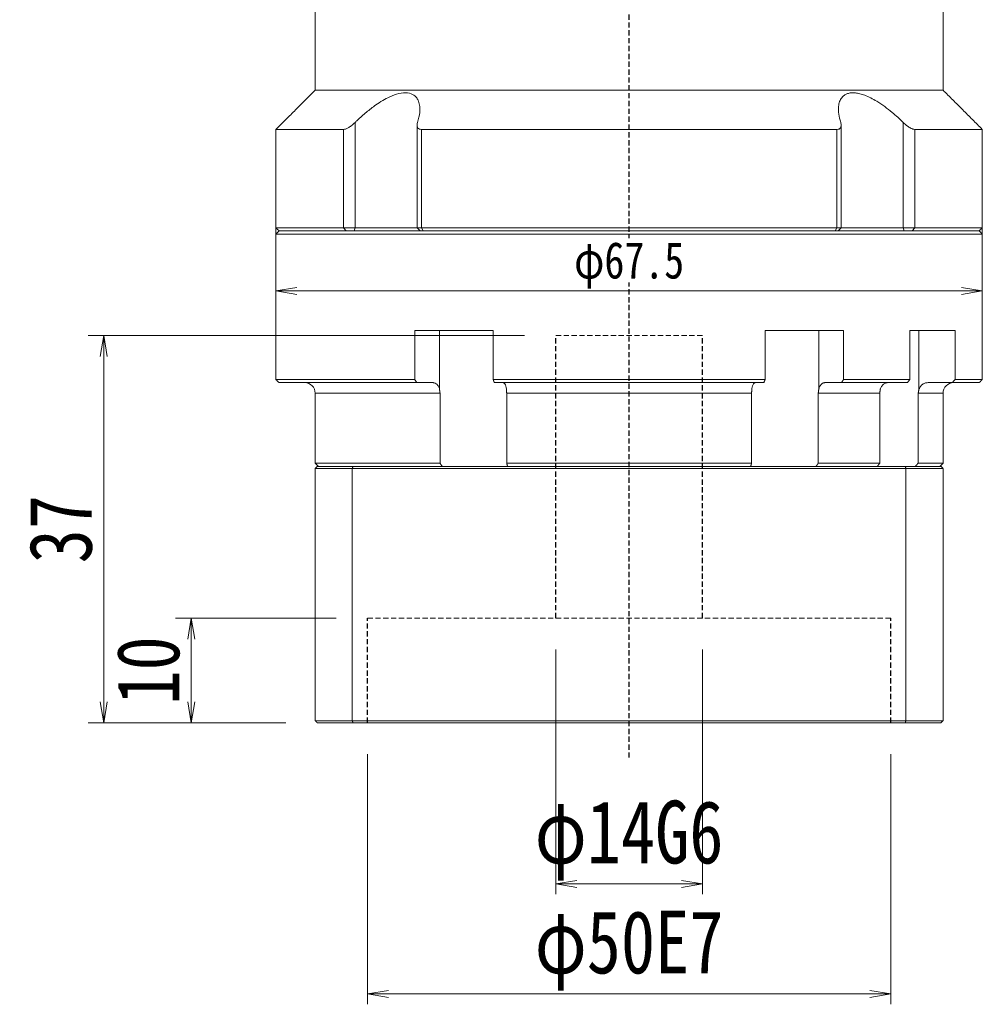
# Model space of a CAD drawing. Header units: millimetres. Extents: x -19 to 570, y -6 to 404.
# Tile 3 of 8: x 84 to 176, y 133 to 227. Entities that reach past the tile are written whole.
import ezdxf

# ---------------------------------------------------------------- set-up
doc = ezdxf.new("R2010")
doc.units = ezdxf.units.MM
doc.linetypes.add('DASHED', pattern=[0.75, 0.5, -0.25])
doc.layers.add('尺寸线层', color=3, linetype='Continuous', lineweight=18)
doc.styles.add('宋体', font='SimSun.ttf', dxfattribs={"width": 0.8})
doc.dimstyles.new('A水平标注$0', dxfattribs={"dimtxt": 3.5, "dimasz": 2, "dimexe": 1.5, "dimexo": 3, "dimgap": 1.1, "dimtad": 1, "dimtoh": 1, "dimdec": 4, "dimdsep": 46, "dimtxsty": '宋体', "dimblk": 'OPEN', "dimcen": 3, "dimclrd": 3, "dimclre": 3, "dimclrt": 6, "dimadec": 0, "dimazin": 0, "dimtm": 1e-09, "dimtfac": 1, "dimtdec": 4, "dimtix": 1, "dimtmove": 0, "dimatfit": 3, "dimldrblk": 'OPEN', "dimfxl": 0, "dimlwd": 13, "dimlwe": 13, "dimarcsym": 0})
doc.dimstyles.new('D直径标注φ25', dxfattribs={"dimtxt": 3.5, "dimasz": 2, "dimexe": 1, "dimexo": 3, "dimtad": 1, "dimtoh": 1, "dimdec": 1, "dimdsep": 46, "dimtxsty": '宋体', "dimblk": 'OPEN', "dimcen": 3, "dimclrd": 3, "dimclre": 3, "dimclrt": 130, "dimadec": 0, "dimazin": 0, "dimtm": 1e-09, "dimtfac": 1, "dimtdec": 1, "dimtmove": 0, "dimatfit": 0, "dimldrblk": 'OPEN', "dimfxl": 0, "dimlwd": 13, "dimlwe": 13, "dimarcsym": 0})

# ---------------------------------------------------------------- blocks, each defined once
blk = doc.blocks.new('_Open')
at = {"color": 0, "linetype": 'ByBlock', "lineweight": -2}
for p, q in [((-1, 0.167), (0, 0)), ((-1, -0.167), (0, 0)), ((0, 0), (-1, 0))]:
    blk.add_line(p, q, dxfattribs=at)
blk = doc.blocks.new('*D37')
at = {"layer": 'Defpoints', "color": 0, "transparency": 16777216}
for p in [(117.695, 159.985), (167.695, 159.985), (167.695, 134.084)]:
    blk.add_point(p, dxfattribs=at)
at = {"layer": '尺寸线层', "color": 3, "lineweight": 13, "transparency": 16777216}
for p, q in [((117.695, 156.985), (117.695, 133.084)), ((167.695, 156.985), (167.695, 133.084)), ((119.695, 134.084), (165.695, 134.084))]:
    blk.add_line(p, q, dxfattribs=at)
at = {"layer": '尺寸线层', "color": 3, "lineweight": 13, "transparency": 16777216, "xscale": 2, "yscale": 2, "zscale": 2, "rotation": 180}
blk.add_blockref('_Open', (117.695, 134.084), dxfattribs=at)
at = {"layer": '尺寸线层', "color": 3, "lineweight": 13, "transparency": 16777216, "xscale": 2, "yscale": 2, "zscale": 2}
blk.add_blockref('_Open', (167.695, 134.084), dxfattribs=at)
at = {"layer": '尺寸线层', "color": 130, "transparency": 16777216, "insert": (142.695, 138.218), "char_height": 6, "attachment_point": 5, "style": '宋体'}
blk.add_mtext('φ50E7', dxfattribs=at)
blk = doc.blocks.new('*D38')
at = {"layer": 'Defpoints', "color": 0, "transparency": 16777216}
for p in [(135.695, 169.985), (149.695, 169.985), (149.695, 144.593)]:
    blk.add_point(p, dxfattribs=at)
at = {"layer": '尺寸线层', "color": 3, "lineweight": 13, "transparency": 16777216}
for p, q in [((135.695, 166.985), (135.695, 143.593)), ((149.695, 166.985), (149.695, 143.593)), ((137.695, 144.593), (147.695, 144.593))]:
    blk.add_line(p, q, dxfattribs=at)
at = {"layer": '尺寸线层', "color": 3, "lineweight": 13, "transparency": 16777216, "xscale": 2, "yscale": 2, "zscale": 2, "rotation": 180}
blk.add_blockref('_Open', (135.695, 144.593), dxfattribs=at)
at = {"layer": '尺寸线层', "color": 3, "lineweight": 13, "transparency": 16777216, "xscale": 2, "yscale": 2, "zscale": 2}
blk.add_blockref('_Open', (149.695, 144.593), dxfattribs=at)
at = {"layer": '尺寸线层', "color": 130, "transparency": 16777216, "insert": (142.695, 148.727), "char_height": 6, "attachment_point": 5, "style": '宋体'}
blk.add_mtext('φ14G6', dxfattribs=at)
blk = doc.blocks.new('*D39')
at = {"layer": 'Defpoints', "color": 0, "transparency": 16777216}
for p in [(117.695, 169.985), (100.855, 159.985), (112.895, 159.985)]:
    blk.add_point(p, dxfattribs=at)
at = {"layer": '尺寸线层', "color": 3, "lineweight": 13, "transparency": 16777216}
for p, q in [((114.695, 169.985), (99.355, 169.985)), ((100.855, 167.985), (100.855, 161.985)), ((109.895, 159.985), (99.355, 159.985))]:
    blk.add_line(p, q, dxfattribs=at)
at = {"layer": '尺寸线层', "color": 3, "lineweight": 13, "transparency": 16777216, "xscale": 2, "yscale": 2, "zscale": 2}
for p, rotation in [((100.855, 169.985), 90), ((100.855, 159.985), 270)]:
    blk.add_blockref('_Open', p, dxfattribs=dict(at, rotation=rotation))
at = {"layer": '尺寸线层', "color": 6, "transparency": 16777216, "insert": (96.755, 164.985), "char_height": 6, "attachment_point": 5, "rotation": 90, "style": '宋体', "bg_fill": 3, "box_fill_scale": 1.1, "bg_fill_color": 256, "bg_fill_true_color": 13158600, "bg_fill_transparency": 0}
blk.add_mtext('10', dxfattribs=at)
blk = doc.blocks.new('*D40')
at = {"layer": 'Defpoints', "color": 0, "transparency": 16777216}
for p in [(135.695, 196.985), (92.494, 159.985), (112.895, 159.985)]:
    blk.add_point(p, dxfattribs=at)
at = {"layer": '尺寸线层', "color": 3, "lineweight": 13, "transparency": 16777216}
for p, q in [((132.695, 196.985), (90.994, 196.985)), ((92.494, 194.985), (92.494, 161.985)), ((109.895, 159.985), (90.994, 159.985))]:
    blk.add_line(p, q, dxfattribs=at)
at = {"layer": '尺寸线层', "color": 3, "lineweight": 13, "transparency": 16777216, "xscale": 2, "yscale": 2, "zscale": 2}
for p, rotation in [((92.494, 196.985), 90), ((92.494, 159.985), 270)]:
    blk.add_blockref('_Open', p, dxfattribs=dict(at, rotation=rotation))
at = {"layer": '尺寸线层', "color": 6, "transparency": 16777216, "insert": (88.394, 178.485), "char_height": 6, "attachment_point": 5, "rotation": 90, "style": '宋体', "bg_fill": 3, "box_fill_scale": 1.1, "bg_fill_color": 256, "bg_fill_true_color": 13158600, "bg_fill_transparency": 0}
blk.add_mtext('37', dxfattribs=at)
blk = doc.blocks.new('*D41')
at = {"color": 3, "lineweight": 13, "transparency": 16777216}
for p, q in [((108.945, 208.985), (108.945, 200.254)), ((176.445, 208.985), (176.445, 200.254)), ((174.445, 201.254), (110.945, 201.254))]:
    blk.add_line(p, q, dxfattribs=at)
at = {"layer": 'Defpoints', "color": 0, "transparency": 16777216}
for p in [(108.945, 211.985), (176.445, 211.985), (108.945, 201.254)]:
    blk.add_point(p, dxfattribs=at)
at = {"color": 3, "lineweight": 13, "transparency": 16777216, "xscale": 2, "yscale": 2, "zscale": 2, "rotation": 180}
blk.add_blockref('_Open', (108.945, 201.254), dxfattribs=at)
at = {"color": 3, "lineweight": 13, "transparency": 16777216, "xscale": 2, "yscale": 2, "zscale": 2}
blk.add_blockref('_Open', (176.445, 201.254), dxfattribs=at)
at = {"color": 130, "transparency": 16777216, "insert": (142.695, 203.707), "char_height": 3.5, "attachment_point": 5, "style": '宋体', "bg_fill": 3, "box_fill_scale": 1.1, "bg_fill_color": 256, "bg_fill_true_color": 13158600, "bg_fill_transparency": 0}
blk.add_mtext('φ67.5', dxfattribs=at)

msp = doc.modelspace()

# ---------------------------------------------------------------- linework, layer by layer
at = {"color": 1, "linetype": 'DASHED'}
msp.add_line((142.6951, 156.66045), (142.6951, 244.48537), dxfattribs=at)
at = {"color": 7, "linetype": 'Continuous', "lineweight": 15}
for p, q in [((172.6951, 220.43537), (112.6951, 220.43537)), ((116.51352, 207.28537), (116.51352, 217.35481)), ((168.87667, 217.35481), (168.87667, 207.28537)), ((115.40322, 216.68537), (108.9451, 216.68537)), ((115.40322, 216.68537), (115.40322, 207.28537)), ((162.54997, 216.68537), (122.84022, 216.68537)), ((122.84022, 207.28537), (122.84022, 216.68537)), ((162.54997, 216.68537), (162.54997, 207.28537)), ((176.4451, 216.68537), (169.98697, 216.68537)), ((169.98697, 207.28537), (169.98697, 216.68537)), ((115.40322, 207.28537), (108.9451, 207.28537)), ((116.51352, 207.28537), (115.40322, 207.28537)), ((115.64581, 206.98537), (115.40322, 207.28537)), ((116.42302, 206.98537), (116.51352, 207.28537)), ((122.42851, 207.28537), (116.51352, 207.28537)), ((122.84022, 207.28537), (122.42851, 207.28537)), ((162.54997, 207.28537), (122.84022, 207.28537)), ((123.01671, 206.98537), (122.84022, 207.28537)), ((162.54997, 207.28537), (162.37348, 206.98537)), ((162.96168, 207.28537), (162.54997, 207.28537)), ((168.87667, 207.28537), (162.96168, 207.28537)), ((168.87667, 207.28537), (168.96717, 206.98537)), ((169.98697, 207.28537), (168.87667, 207.28537)), ((169.98697, 207.28537), (169.74438, 206.98537)), ((176.4451, 207.28537), (169.98697, 207.28537)), ((108.9451, 206.68537), (142.6951, 206.68537)), ((109.2451, 206.98537), (115.64581, 206.98537)), ((142.6951, 206.98537), (109.2451, 206.98537)), ((123.01671, 206.98537), (162.37348, 206.98537)), ((176.1451, 206.98537), (142.6951, 206.98537)), ((142.6951, 206.68537), (176.4451, 206.68537)), ((169.74438, 206.98537), (176.1451, 206.98537)), ((122.2083, 197.48537), (122.2083, 192.78537)), ((122.2083, 197.48537), (129.71102, 197.48537)), ((124.57243, 197.48537), (124.57243, 191.86875)), ((129.71102, 192.78537), (129.71102, 197.48537)), ((155.67917, 197.48537), (155.67917, 192.78537)), ((155.67917, 197.48537), (163.18189, 197.48537)), ((160.81776, 197.48537), (160.81776, 191.86875)), ((163.18189, 192.78537), (163.18189, 197.48537)), ((169.51587, 197.48537), (169.51587, 192.78537)), ((169.51587, 197.48537), (173.84756, 197.48537)), ((170.39145, 197.48537), (170.39145, 191.86875)), ((173.84756, 192.78537), (173.84756, 197.48537)), ((122.2083, 192.78537), (108.9451, 192.78537)), ((109.2451, 192.48537), (122.40135, 192.48537)), ((122.40135, 192.48537), (123.97799, 192.48537)), ((155.67917, 192.78537), (129.71102, 192.78537)), ((129.81373, 192.48537), (155.57646, 192.48537)), ((161.4122, 192.48537), (162.98884, 192.48537)), ((162.98884, 192.48537), (169.28581, 192.48537)), ((169.51587, 192.78537), (163.18189, 192.78537)), ((171.26045, 192.48537), (173.56536, 192.48537)), ((173.56536, 192.48537), (176.1451, 192.48537)), ((176.4451, 192.78537), (173.84756, 192.78537)), ((112.6951, 191.48537), (124.62223, 191.48537)), ((124.62223, 191.48537), (124.62223, 184.78537)), ((130.99439, 191.48537), (154.3958, 191.48537)), ((130.99439, 184.78537), (130.99439, 191.48537)), ((154.3958, 191.48537), (154.3958, 184.78537)), ((160.76796, 184.78537), (160.76796, 191.48537)), ((160.76796, 191.48537), (166.64028, 191.48537)), ((166.64028, 191.48537), (166.64028, 184.78537)), ((170.31924, 184.78537), (170.31924, 191.48537)), ((170.31924, 191.48537), (172.6951, 191.48537)), ((124.62223, 184.78537), (112.6951, 184.78537)), ((116.31328, 184.48537), (112.8951, 184.48537)), ((169.07691, 184.48537), (116.31328, 184.48537)), ((154.3958, 184.78537), (130.99439, 184.78537)), ((166.64028, 184.78537), (160.76796, 184.78537)), ((172.4951, 184.48537), (169.07691, 184.48537)), ((172.6951, 184.78537), (170.31924, 184.78537)), ((112.6951, 184.28537), (116.23758, 184.28537)), ((112.6951, 184.28537), (112.6951, 160.18537)), ((116.23758, 184.28537), (169.15261, 184.28537)), ((116.23758, 184.28537), (116.23758, 160.18537)), ((169.15261, 184.28537), (169.15261, 160.18537)), ((169.15261, 184.28537), (172.6951, 184.28537)), ((172.6951, 184.28537), (172.6951, 160.18537)), ((116.23758, 160.18537), (112.6951, 160.18537)), ((112.8951, 159.98537), (116.31328, 159.98537)), ((169.15261, 160.18537), (116.23758, 160.18537)), ((116.31328, 159.98537), (169.07691, 159.98537)), ((169.07691, 159.98537), (172.4951, 159.98537)), ((172.6951, 160.18537), (169.15261, 160.18537))]:
    msp.add_line(p, q, dxfattribs=at)
at = {"color": 6, "linetype": 'DASHED', "lineweight": 15}
for p, q in [((135.6951, 196.98537), (149.6951, 196.98537)), ((117.6951, 169.98537), (167.6951, 169.98537))]:
    msp.add_line(p, q, dxfattribs=at)
at = {"color": 6, "linetype": 'DASHED'}
for p, q in [((135.6951, 169.98537), (135.6951, 196.98537)), ((149.6951, 169.98537), (149.6951, 196.98537)), ((117.6951, 159.98537), (117.6951, 169.98537)), ((167.6951, 159.98537), (167.6951, 169.98537))]:
    msp.add_line(p, q, dxfattribs=at)
at = {"color": 7, "linetype": 'Continuous', "lineweight": 15}
for centre, start, end in [((111.6951, 191.48537), 0, 90), ((173.6951, 191.48537), 90, 180)]:
    msp.add_arc(centre, 1, start, end, dxfattribs=at)
for points in [[(112.6951, 220.43537), (112.6951, 238.78537)], [(172.6951, 238.78537), (172.6951, 220.43537)], [(108.9451, 216.68537), (112.6951, 220.43537)], [(172.6951, 220.43537), (176.4451, 216.68537)], [(108.9451, 207.28537), (108.9451, 216.68537)], [(122.42851, 207.28537), (122.42851, 217.09557)], [(162.96168, 217.09345), (162.96168, 207.28537)], [(176.4451, 216.68537), (176.4451, 207.28537)], [(109.2451, 206.98537), (108.9451, 207.28537)], [(122.72851, 206.98537), (122.42851, 207.28537)], [(162.96168, 207.28537), (162.66168, 206.98537)], [(176.4451, 207.28537), (176.1451, 206.98537)], [(108.9451, 206.68537), (109.2451, 206.98537)], [(108.9451, 192.78537), (108.9451, 206.68537)], [(176.1451, 206.98537), (176.4451, 206.68537)], [(176.4451, 206.68537), (176.4451, 192.78537)], [(109.2451, 192.48537), (108.9451, 192.78537)], [(122.40135, 192.48537), (122.2083, 192.78537)], [(129.71102, 192.78537), (129.81373, 192.48537)], [(155.57646, 192.48537), (155.67917, 192.78537)], [(163.18189, 192.78537), (162.98884, 192.48537)], [(169.28581, 192.48537), (169.51587, 192.78537)], [(173.84756, 192.78537), (173.56536, 192.48537)], [(176.4451, 192.78537), (176.1451, 192.48537)], [(112.6951, 184.78537), (112.6951, 191.48537)], [(124.57243, 191.86875), (124.62223, 191.48537)], [(130.99439, 191.48537), (130.96894, 191.86875)], [(154.42125, 191.86875), (154.3958, 191.48537)], [(160.76796, 191.48537), (160.81776, 191.86875)], [(166.69842, 191.86875), (166.64028, 191.48537)], [(170.31924, 191.48537), (170.39145, 191.86875)], [(172.6951, 191.48537), (172.6951, 184.78537)], [(112.9951, 184.48537), (112.6951, 184.78537)], [(112.6951, 184.28537), (112.8951, 184.48537)], [(116.23758, 184.28537), (116.31328, 184.48537)], [(124.82997, 184.48537), (124.62223, 184.78537)], [(130.99439, 184.78537), (131.08026, 184.48537)], [(154.30993, 184.48537), (154.3958, 184.78537)], [(160.76796, 184.78537), (160.56022, 184.48537)], [(166.42119, 184.48537), (166.64028, 184.78537)], [(169.15261, 184.28537), (169.07691, 184.48537)], [(170.31924, 184.78537), (170.02979, 184.48537)], [(172.6951, 184.78537), (172.3951, 184.48537)], [(172.4951, 184.48537), (172.6951, 184.28537)], [(112.8951, 159.98537), (112.6951, 160.18537)], [(116.31328, 159.98537), (116.23758, 160.18537)], [(169.07691, 159.98537), (169.15261, 160.18537)], [(172.6951, 160.18537), (172.4951, 159.98537)]]:
    msp.add_open_spline(points, degree=1, dxfattribs=at)
for points, knots in [([(122.4751, 217.35481), (122.56142, 217.6795), (122.70227, 218.20932), (122.70248, 218.87909), (122.60297, 219.34441), (122.40989, 219.70466), (122.09733, 220.01825), (121.553, 220.22497), (120.72454, 220.15559), (119.89092, 219.84997), (119.14544, 219.45259), (118.39055, 218.96364), (117.57339, 218.3344), (116.92798, 217.75866), (116.58703, 217.42644), (116.51352, 217.35481)], [0, 0, 0, 0, 1.11182372, 1.81420612, 2.51566033, 3.04483602, 3.57329486, 4.42953716, 5.28825035, 6.10443456, 6.713373, 7.32328678, 8.2077147, 9.09350394, 9.33698598, 9.33698598, 9.33698598, 9.33698598]), ([(168.87667, 217.35481), (168.7079, 217.51739), (168.369, 217.84383), (167.78248, 218.35334), (167.11546, 218.87734), (166.4289, 219.34108), (165.78426, 219.70363), (165.24154, 219.94661), (164.74378, 220.10621), (164.3089, 220.18575), (163.90822, 220.19075), (163.56782, 220.12132), (163.28718, 219.98668), (163.03422, 219.77276), (162.83136, 219.45445), (162.6927, 218.96841), (162.68154, 218.33744), (162.7898, 217.76203), (162.89305, 217.42644), (162.91509, 217.35481)], [0, 0, 0, 0, 0.55390255, 1.11219241, 1.80637677, 2.51506714, 3.03717136, 3.57200964, 3.99551925, 4.43064956, 4.85454164, 5.29218289, 5.69654568, 6.11000127, 6.71052621, 7.32805336, 8.20046253, 9.09705721, 9.34037366, 9.34037366, 9.34037366, 9.34037366]), ([(116.51352, 217.35481), (116.3896, 217.24084), (116.17647, 217.0448), (115.85354, 216.83401), (115.5925, 216.70925), (115.46587, 216.69328), (115.40322, 216.68537)], [0, 0, 0, 0, 0.46169038, 0.7941049, 1.05906551, 1.31852152, 1.31852152, 1.31852152, 1.31852152]), ([(122.84022, 216.68537), (122.77175, 216.69238), (122.63512, 216.70635), (122.49106, 216.82021), (122.40254, 217.0291), (122.44816, 217.23388), (122.4751, 217.35481)], [0, 0, 0, 0, 0.171395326, 0.342031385, 0.579724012, 0.922519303, 0.922519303, 0.922519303, 0.922519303]), ([(162.91509, 217.35481), (162.94108, 217.24084), (162.98577, 217.0448), (162.90899, 216.83401), (162.76829, 216.70925), (162.62223, 216.69328), (162.54997, 216.68537)], [0, 0, 0, 0, 0.32309471, 0.555721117, 0.741142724, 0.922712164, 0.922712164, 0.922712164, 0.922712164]), ([(169.98697, 216.68537), (169.92823, 216.69238), (169.811, 216.70635), (169.56135, 216.82021), (169.23211, 217.0291), (169.00864, 217.23388), (168.87667, 217.35481)], [0, 0, 0, 0, 0.24497537, 0.48886552, 0.82859963, 1.31855699, 1.31855699, 1.31855699, 1.31855699]), ([(123.97799, 192.48537), (124.00263, 192.48402), (124.09937, 192.47871), (124.26505, 192.40121), (124.44385, 192.20269), (124.53536, 192.00159), (124.56824, 191.88378), (124.57243, 191.86875)], [0, 0, 0, 0, 0.089884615, 0.353044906, 0.616157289, 0.879026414, 0.917446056, 0.917446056, 0.917446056, 0.917446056]), ([(130.96894, 191.86875), (130.95072, 191.96828), (130.91423, 192.16749), (130.82058, 192.37668), (130.72894, 192.47427), (130.67161, 192.48261), (130.65265, 192.48537)], [0, 0, 0, 0, 0.209448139, 0.41923009, 0.629206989, 0.732971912, 0.732971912, 0.732971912, 0.732971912]), ([(154.73754, 192.48537), (154.72443, 192.48402), (154.67296, 192.47871), (154.5848, 192.40121), (154.48966, 192.20269), (154.44097, 192.00159), (154.42348, 191.88378), (154.42125, 191.86875)], [0, 0, 0, 0, 0.071830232, 0.282131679, 0.492394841, 0.702463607, 0.733166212, 0.733166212, 0.733166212, 0.733166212]), ([(160.81776, 191.86875), (160.83299, 191.91882), (160.86389, 192.02039), (160.92992, 192.15424), (161.00909, 192.27109), (161.0993, 192.36474), (161.19916, 192.43371), (161.30419, 192.47729), (161.37654, 192.4827), (161.4122, 192.48537)], [0, 0, 0, 0, 0.129312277, 0.26236267, 0.391927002, 0.525242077, 0.654927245, 0.788365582, 0.918031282, 0.918031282, 0.918031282, 0.918031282]), ([(167.40684, 192.48537), (167.37747, 192.48407), (167.30557, 192.48088), (167.19167, 192.4499), (167.07088, 192.38972), (166.95858, 192.30266), (166.85996, 192.19339), (166.77628, 192.0628), (166.72579, 191.95115), (166.70341, 191.88378), (166.69842, 191.86875)], [0, 0, 0, 0, 0.09807966, 0.24010858, 0.38625761, 0.52825849, 0.67438467, 0.81625319, 0.9622461, 1.00416857, 1.00416857, 1.00416857, 1.00416857]), ([(170.39145, 191.86875), (170.44152, 191.96828), (170.54176, 192.16749), (170.79905, 192.37668), (171.05085, 192.47427), (171.20836, 192.48261), (171.26045, 192.48537)], [0, 0, 0, 0, 0.32309769, 0.64671032, 0.97062368, 1.13069293, 1.13069293, 1.13069293, 1.13069293])]:
    msp.add_open_spline(points, degree=3, knots=knots, dxfattribs=at)

# ---------------------------------------------------------------- dimensions: what is measured, and where the dimension line sits
at = {"layer": '尺寸线层'}
for base, p1, p2, text, picture, middle in [((149.6951, 144.59303), (135.6951, 169.98537), (149.6951, 169.98537), '<>G6', '*D38', (142.6951, 144.59303)), ((167.6951, 134.08359), (117.6951, 159.98537), (167.6951, 159.98537), '<>E7', '*D37', (142.6951, 134.08359))]:
    dim = msp.add_linear_dim(base=base, p1=p1, p2=p2, text=text, dimstyle='D直径标注φ25', override={"dimtxt": 6, "dimgap": 1, "dimpost": 'φ<>', "dimtfill": 0}, dxfattribs=at)
    dim.commit()
    dim.dimension.update_dxf_attribs({"geometry": picture, "text_midpoint": middle, "dimtype": 160})

# ---------------------------------------------------------------- next in the draw order: dimensions: what is measured, and where the dimension line sits
at = {"color": 0}
dim = msp.add_linear_dim(base=(108.9451, 201.25358), p1=(176.4451, 211.98537), p2=(108.9451, 211.98537), text='φ<>', dimstyle='D直径标注φ25', override={"dimgap": 0.625, "dimtad": 1, "dimjust": 0, "dimdec": 1, "dimlfac": 1, "dimpost": '<>', "dimse1": 0, "dimse2": 0, "dimsd1": 0, "dimsd2": 0, "dimtofl": 1, "dimtvp": 0.1}, dxfattribs=at)
dim.commit()
dim.dimension.update_dxf_attribs({"geometry": '*D41', "text_midpoint": (142.6951, 203.70679)})
at = {"layer": '尺寸线层'}
dim = msp.add_linear_dim(base=(100.85462, 159.98537), p1=(117.6951, 169.98537), p2=(112.8951, 159.98537), angle=90, dimstyle='A水平标注$0', override={"dimtxt": 6, "dimblk": 'Open', "dimtfill": 1, "dimtfillclr": 256}, dxfattribs=at)
dim.commit()
dim.dimension.update_dxf_attribs({"geometry": '*D39', "text_midpoint": (100.85462, 164.98537), "dimtype": 160})

# ---------------------------------------------------------------- next in the draw order: dimensions: what is measured, and where the dimension line sits
dim = msp.add_linear_dim(base=(92.4938, 159.98537), p1=(135.6951, 196.98537), p2=(112.8951, 159.98537), angle=90, dimstyle='A水平标注$0', override={"dimtxt": 6, "dimblk": 'Open', "dimtfill": 1, "dimtfillclr": 256}, dxfattribs=at)
dim.commit()
dim.dimension.update_dxf_attribs({"geometry": '*D40', "text_midpoint": (92.4938, 178.48537), "dimtype": 160})

doc.saveas('drawing.dxf')
